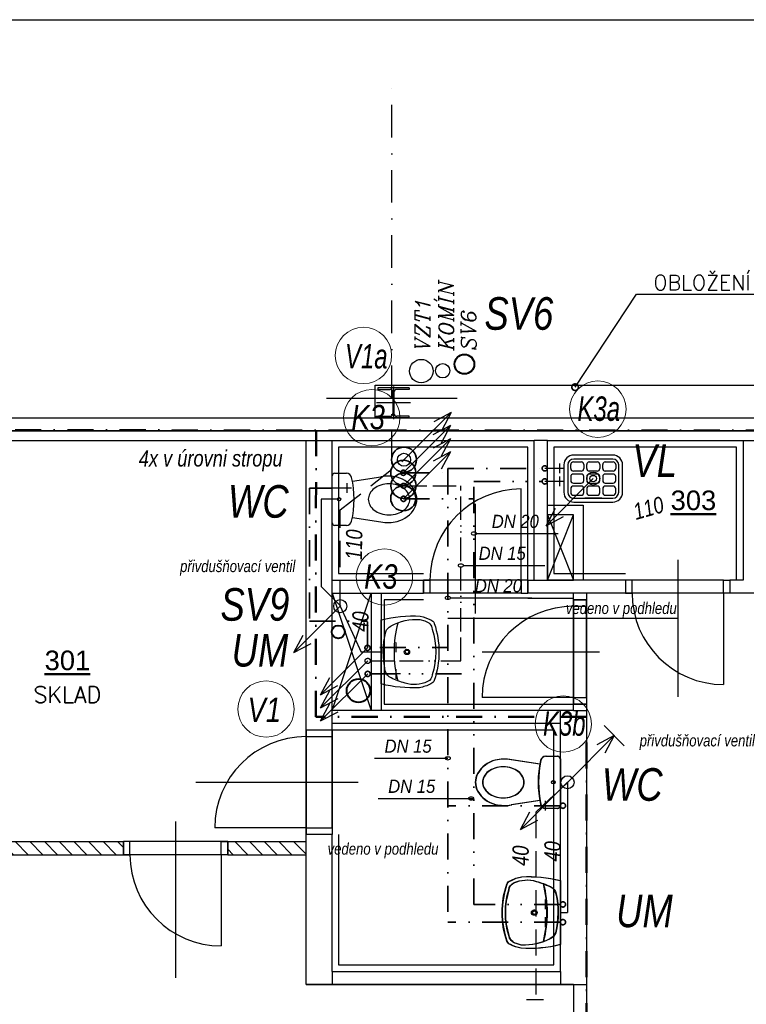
# Model space of a CAD drawing. Header units: millimetres. Extents: x 6435372 to 7248404, y 1559872 to 1886246.
# Tile 125 of 208: x 6897164 to 6902734, y 1669769 to 1677320. Entities that reach past the tile are written whole.
import ezdxf
from ezdxf.enums import TextEntityAlignment as Align

# ---------------------------------------------------------------- set-up
doc = ezdxf.new("R2010")
doc.units = ezdxf.units.MM
for name, pattern in [('ACAD_ISO13W100', [36, 12, -3, 12, -3, 0, -3, 0, -3]), ('CONTINOUS', [0]), ('DASHDOT', [1, 0.5, -0.25, 0, -0.25]), ('DASHED', [0.75, 0.5, -0.25]), ('DĚLICÍ', [1.25, 0.5, -0.25, 0, -0.25, 0, -0.25]), ('ČERCHOVANÁ', [1, 0.5, -0.25, 0, -0.25])]:
    doc.linetypes.add(name, pattern=pattern)
for name, color, linetype, lineweight in [('CKPOPISM', 8, 'Continuous', 50), ('CKPOPISM_POPIS', 8, 'Continuous', 25), ('IN_BLOKY_ZT', 30, 'Continuous', 30), ('požární prostup', 240, 'Continuous', 35), ('požární úseky', 21, 'ČERCHOVANÁ', 50), ('UT_potrubí', 10, 'Continuous', 30), ('VZT', 130, 'Continuous', 40), ('ZTI-cirkulace', 220, 'ACAD_ISO13W100', 30), ('ZTI-DEŠŤOVÁ-KANALIZACE', 210, 'KANALIZACE', 40), ('ZTI-SPLAŠKOVÁ KANALIZACE', 80, 'Continuous', 30), ('ZTI-VODA STUDENÁ', 170, 'ČERCHOVANÁ', 35), ('ZTI-VODA TEPLÁ', 10, 'DĚLICÍ', 35), ('ZTI-Zařizovací předměty-popis', 32, 'ČERCHOVANÁ', 30)]:
    doc.layers.add(name, color=color, linetype=linetype, lineweight=lineweight)
for name, color, linetype in [('matrice DPS', 122, 'Continuous'), ('ZTI_KAN-POPIS', 7, 'Continuous'), ('ZTI_POPIS', 7, 'Continuous')]:
    doc.layers.add(name, color=color, linetype=linetype)
doc.styles.add('ARIAL', font='arial.ttf')
doc.styles.add('INDRA', font='ariali.ttf')
doc.styles.add('KURZIVA', font='italic__.ttf')
doc.styles.get("Standard").update_dxf_attribs({"font": 'romans.shx'})
doc.linetypes.add('KANALIZACE', pattern='A,30,-3.5,["C",Standard,S=2.54,R=0,X=-3.81,Y=-1.27],-0.001', length=33.501)
doc.dimstyles.new('CADKON$7', dxfattribs={"dimscale": 100, "dimtxt": 2.5, "dimasz": 2.5, "dimexe": 1.8, "dimexo": 5, "dimgap": 0.6, "dimtad": 1, "dimrnd": 1, "dimtxsty": 'Standard', "dimblk1": 'OBLIQUE', "dimblk2": 'OBLIQUE', "dimsah": 1, "dimcen": 2.5, "dimadec": 1, "dimazin": 2, "dimtfac": 1, "dimtdec": 4, "dimtix": 1, "dimtmove": 0, "dimatfit": 3, "dimldrblk": 'DOTSMALL', "dimfxl": 5, "dimfxlon": 1, "dimtfill": 1, "dimtolj": 1, "dimarcsym": 0})

# ---------------------------------------------------------------- blocks, each defined once
blk = doc.blocks.new('_Oblique')
at = {"color": 0, "lineweight": -2}
blk.add_line((-0.5, -0.5), (0.5, 0.5), dxfattribs=at)
blk = doc.blocks.new('CK_S_EXT_HEAHEA240')
for p, q in [((-120, 115), (120, 115)), ((-120, 115), (-120, 103)), ((-120, 103), (-24.75, 103)), ((-3.75, -82), (-3.75, 82)), ((3.75, -82), (3.75, 82)), ((120, 103), (24.75, 103)), ((120, 115), (120, 103)), ((-120, -115), (-120, -103)), ((-120, -103), (-24.75, -103)), ((-120, -115), (120, -115)), ((120, -103), (24.75, -103)), ((120, -115), (120, -103))]:
    blk.add_line(p, q)
for centre, start, end in [((-24.75, 82), 0, 90), ((24.75, 82), 90, 180), ((-24.75, -82), 270, 0), ((24.75, -82), 180, 270)]:
    blk.add_arc(centre, 21, start, end)
blk = doc.blocks.new('CKBL2112015103609', base_point=(89030, -30414))
blk = doc.blocks.new('CKBL2010716102531', base_point=(93744, -27868))
blk = doc.blocks.new('výtokový ventil')
at = {"layer": 'ZTI_POPIS', "ltscale": 400}
for p, q in [((6908957.4, 1624603), (6909105.5, 1624603)), ((6908989.3, 1624640.3), (6908989.3, 1624565.7))]:
    blk.add_line(p, q, dxfattribs=at)
blk = doc.blocks.new('_DotSmall')
at = {"color": 0, "linetype": 'ByBlock', "const_width": 0.5}
blk.add_lwpolyline([(-0.0625, 0, 1), (0.0625, 0, 1)], format="xyb", close=True, dxfattribs=at)

msp = doc.modelspace()

# ---------------------------------------------------------------- hatches: boundary and pattern name
at = {"layer": 'matrice DPS', "ltscale": 500}
h = msp.add_hatch(dxfattribs=at)
h.set_pattern_fill('ANSI31', color=256, scale=25, angle=90, style=0)
h.set_pattern_definition([(135, (6808584.44, 1702199.846), (-56.1266, -56.1266), [])])
h.paths.add_polyline_path([(6897958.8, 1670916.9), (6897958.8, 1671016.9), (6895638.8, 1671016.9), (6895638.8, 1670916.9)])
h.paths.add_polyline_path([(6898758.8, 1670916.9), (6898758.8, 1671016.9), (6899358.8, 1671016.9), (6899358.8, 1670916.9)])

# ---------------------------------------------------------------- linework, layer by layer
at = {"layer": 'IN_BLOKY_ZT'}
for p, q in [((6901710.5, 1673980.9), (6901410.5, 1673980.9)), ((6901335.5, 1673905.9), (6901335.5, 1673695.9)), ((6901365.5, 1673905.9), (6901365.5, 1673695.9)), ((6901388, 1673878.4), (6901388, 1673908.4)), ((6901408, 1673928.4), (6901468, 1673928.4)), ((6901710.5, 1673950.9), (6901410.5, 1673950.9)), ((6901488, 1673908.4), (6901488, 1673878.4)), ((6901510.5, 1673878.4), (6901510.5, 1673908.4)), ((6901530.5, 1673928.4), (6901590.5, 1673928.4)), ((6901610.5, 1673908.4), (6901610.5, 1673878.4)), ((6901633, 1673878.4), (6901633, 1673908.4)), ((6901653, 1673928.4), (6901713, 1673928.4)), ((6901733, 1673908.4), (6901733, 1673878.4)), ((6901755.5, 1673695.9), (6901755.5, 1673905.9)), ((6901785.5, 1673695.9), (6901785.5, 1673905.9)), ((6899578.9, 1673841.7), (6899668.9, 1673841.7)), ((6901468, 1673858.4), (6901408, 1673858.4)), ((6901468, 1673835.9), (6901408, 1673835.9)), ((6901590.5, 1673858.4), (6901530.5, 1673858.4)), ((6901590.5, 1673835.9), (6901530.5, 1673835.9)), ((6901713, 1673858.4), (6901653, 1673858.4)), ((6901713, 1673835.9), (6901653, 1673835.9)), ((6899558.8, 1673462.2), (6899558.8, 1673821.6)), ((6899713.9, 1673781.9), (6899932.4, 1673815.3)), ((6901388, 1673815.9), (6901388, 1673785.9)), ((6901408, 1673765.9), (6901468, 1673765.9)), ((6901488, 1673785.9), (6901488, 1673815.9)), ((6901510.5, 1673815.9), (6901510.5, 1673785.9)), ((6901530.5, 1673765.9), (6901590.5, 1673765.9)), ((6901610.5, 1673785.9), (6901610.5, 1673815.9)), ((6901633, 1673815.9), (6901633, 1673785.9)), ((6901653, 1673765.9), (6901713, 1673765.9)), ((6901733, 1673785.9), (6901733, 1673815.9)), ((6901388, 1673723.4), (6901388, 1673693.4)), ((6901468, 1673743.4), (6901408, 1673743.4)), ((6901488, 1673693.4), (6901488, 1673723.4)), ((6901510.5, 1673723.4), (6901510.5, 1673693.4)), ((6901590.5, 1673743.4), (6901530.5, 1673743.4)), ((6901610.5, 1673693.4), (6901610.5, 1673723.4)), ((6901633, 1673723.4), (6901633, 1673693.4)), ((6901713, 1673743.4), (6901653, 1673743.4)), ((6901733, 1673693.4), (6901733, 1673723.4)), ((6901408, 1673673.4), (6901468, 1673673.4)), ((6901410.5, 1673650.9), (6901710.5, 1673650.9)), ((6901410.5, 1673620.9), (6901710.5, 1673620.9)), ((6901495.5, 1673650.9), (6901625.5, 1673650.9)), ((6901625.5, 1673650.9), (6901495.5, 1673650.9)), ((6901530.5, 1673673.4), (6901590.5, 1673673.4)), ((6901653, 1673673.4), (6901713, 1673673.4)), ((6899713.9, 1673501.9), (6899932.4, 1673468.4)), ((6899668.9, 1673442.1), (6899578.9, 1673442.1)), ((6901150.7, 1671611.9), (6900932.2, 1671645.3)), ((6901195.7, 1671671.7), (6901285.7, 1671671.7)), ((6901305.8, 1671651.6), (6901305.8, 1671292.2)), ((6901150.7, 1671331.9), (6900932.2, 1671298.4)), ((6901285.7, 1671272.1), (6901195.7, 1671272.1))]:
    msp.add_line(p, q, dxfattribs=at)
for points in [[(6899933.8, 1672717.3, -0.077931), (6900234.8, 1672745.6, -0.068031), (6900315.1, 1672716.6, -0.244962), (6900341.6, 1672690.8, -0.165243), (6900341.6, 1672252.9, -0.244752), (6900315.1, 1672227.2, -0.072964), (6900228.7, 1672196.9, -0.073303), (6899933.8, 1672226.4)], [(6900010.6, 1672671.6, -0.13917), (6900231.4, 1672720.8), (6900269.8, 1672709.4, -0.309536), (6900326.5, 1672646.4, -0.150009), (6900326.5, 1672296.9, -0.287481), (6900289.8, 1672244.4, -0.190467), (6900117.6, 1672232.2, -0.04778), (6900010.6, 1672272.1, -0.225267), (6899966.6, 1672327, -0.117325), (6899969.8, 1672626.6, -0.189059), (6900008.5, 1672670.4)], [(6901305.8, 1670227.1, -0.077931), (6901004.8, 1670198.7, -0.068031), (6900924.6, 1670227.8, -0.244962), (6900898.1, 1670253.5, -0.165243), (6900898.1, 1670691.4, -0.244752), (6900924.6, 1670717.2, -0.072964), (6901010.9, 1670747.5, -0.073303), (6901305.8, 1670717.9)], [(6901229, 1670272.7, -0.13917), (6901008.3, 1670223.6), (6900969.8, 1670234.9, -0.309536), (6900913.1, 1670297.9, -0.150009), (6900913.1, 1670647.5, -0.287481), (6900949.9, 1670700, -0.190467), (6901122.1, 1670712.2, -0.04778), (6901229, 1670672.2, -0.225267), (6901273, 1670617.4, -0.117325), (6901269.9, 1670317.8, -0.189059), (6901231.2, 1670273.9)]]:
    msp.add_lwpolyline(points, format="xyb", close=True, dxfattribs=at)
for points in [[(6900061.4, 1672692.4, 0.125328), (6900061.4, 1672250.2)], [(6901178.2, 1670252, 0.125328), (6901178.2, 1670694.1)]]:
    msp.add_lwpolyline(points, format="xyb", dxfattribs=at)
for centre, radius in [((6901560.5, 1673800.9), 25), ((6899611.8, 1673641.9), 12.8), ((6900132.7, 1672471.9), 20.4), ((6900132.7, 1672471.9), 13.9), ((6901252.8, 1671471.9), 12.8), ((6901106.9, 1670472.5), 20.4), ((6901106.9, 1670472.5), 13.9)]:
    msp.add_circle(centre, radius, dxfattribs=at)
for centre, radius, start, end in [((6901410.5, 1673905.9), 75, 90, 180), ((6901710.5, 1673905.9), 75, 0, 90), ((6901410.5, 1673905.9), 45, 90, 180), ((6901408, 1673908.4), 20, 90, 180), ((6901468, 1673908.4), 20, 0, 90), ((6901530.5, 1673908.4), 20, 90, 180), ((6901590.5, 1673908.4), 20, 0, 90), ((6901653, 1673908.4), 20, 90, 180), ((6901710.5, 1673905.9), 45, 0, 90), ((6901713, 1673908.4), 20, 0, 90), ((6899578.9, 1673821.6), 20.1, 90, 180), ((6899668.9, 1673801.5), 40.2, 12.60811, 90), ((6901408, 1673878.4), 20, 180, 270), ((6901408, 1673815.9), 20, 90, 180), ((6901468, 1673878.4), 20, 270, 0), ((6901468, 1673815.9), 20, 0, 90), ((6901530.5, 1673878.4), 20, 180, 270), ((6901530.5, 1673815.9), 20, 90, 180), ((6901590.5, 1673878.4), 20, 270, 0), ((6901590.5, 1673815.9), 20, 0, 90), ((6901653, 1673878.4), 20, 180, 270), ((6901653, 1673815.9), 20, 90, 180), ((6901713, 1673878.4), 20, 270, 0), ((6901713, 1673815.9), 20, 0, 90), ((6898955.4, 1673641.9), 771.3, 347.39189, 12.60811), ((6899980.9, 1673595.5), 163.2, 107.68289, 127.58474), ((6899995.2, 1673550.9), 210, 90, 107.68289), ((6899985.1, 1673471.3), 348, 78.11757, 98.69848), ((6899995.2, 1673550.9), 210, 72.31711, 90), ((6900004.5, 1673603.9), 214.4, 29.47633, 75.89811), ((6900009.4, 1673595.5), 163.2, 52.41526, 72.31711), ((6901408, 1673785.9), 20, 180, 270), ((6901468, 1673785.9), 20, 270, 0), ((6901530.5, 1673785.9), 20, 180, 270), ((6901590.5, 1673785.9), 20, 270, 0), ((6901653, 1673785.9), 20, 180, 270), ((6901713, 1673785.9), 20, 270, 0), ((6899925.7, 1673641.9), 89.4, 151.71247, 180), ((6899959.2, 1673623.9), 127.4, 127.58474, 151.71247), ((6900031.2, 1673623.9), 127.4, 28.28753, 52.41526), ((6900064.7, 1673641.9), 89.4, 0, 28.28753), ((6900071.2, 1673641.9), 137.6, 0, 29.40689), ((6901410.5, 1673695.9), 75, 180, 270), ((6901410.5, 1673695.9), 45, 180, 270), ((6901408, 1673723.4), 20, 90, 180), ((6901408, 1673693.4), 20, 180, 270), ((6901468, 1673723.4), 20, 0, 90), ((6901468, 1673693.4), 20, 270, 0), ((6901530.5, 1673723.4), 20, 90, 180), ((6901530.5, 1673693.4), 20, 180, 270), ((6901590.5, 1673723.4), 20, 0, 90), ((6901590.5, 1673693.4), 20, 270, 0), ((6901653, 1673723.4), 20, 90, 180), ((6901653, 1673693.4), 20, 180, 270), ((6901710.5, 1673695.9), 75, 270, 0), ((6901710.5, 1673695.9), 45, 270, 0), ((6901713, 1673723.4), 20, 0, 90), ((6901713, 1673693.4), 20, 270, 0), ((6899925.7, 1673641.9), 89.4, 180, 208.28753), ((6899959.2, 1673659.9), 127.4, 208.28753, 232.41526), ((6900031.2, 1673659.9), 127.4, 307.58474, 331.71247), ((6900064.7, 1673641.9), 89.4, 331.71247, 0), ((6900071.2, 1673641.9), 137.6, 330.59311, 0), ((6899980.9, 1673688.2), 163.2, 232.41526, 252.31711), ((6899995.2, 1673732.8), 210, 252.31711, 270), ((6899995.2, 1673732.8), 210, 270, 287.68289), ((6900004.5, 1673679.8), 214.4, 284.10189, 330.52367), ((6900009.4, 1673688.2), 163.2, 287.68289, 307.58474), ((6899578.9, 1673462.2), 20.1, 180, 270), ((6899668.9, 1673482.3), 40.2, 270, 347.39189), ((6899985.1, 1673812.4), 348, 261.30152, 281.88243), ((6900860.1, 1671433.9), 214.4, 104.10189, 150.52367), ((6900879.6, 1671301.3), 348, 81.30152, 101.88243), ((6901909.2, 1671471.9), 771.3, 167.39189, 192.60811), ((6901195.7, 1671631.5), 40.2, 90, 167.39189), ((6901285.7, 1671651.6), 20.1, 0, 90), ((6900855.2, 1671425.5), 163.2, 107.68289, 127.58474), ((6900869.5, 1671380.9), 210, 90, 107.68289), ((6900869.5, 1671380.9), 210, 72.31711, 90), ((6900883.7, 1671425.5), 163.2, 52.41526, 72.31711), ((6900793.4, 1671471.9), 137.6, 150.59311, 180), ((6900800, 1671471.9), 89.4, 151.71247, 180), ((6900833.4, 1671453.9), 127.4, 127.58474, 151.71247), ((6900905.5, 1671453.9), 127.4, 28.28753, 52.41526), ((6900939, 1671471.9), 89.4, 0, 28.28753), ((6900793.4, 1671471.9), 137.6, 180, 209.40689), ((6900800, 1671471.9), 89.4, 180, 208.28753), ((6900833.4, 1671489.9), 127.4, 208.28753, 232.41526), ((6900905.5, 1671489.9), 127.4, 307.58474, 331.71247), ((6900939, 1671471.9), 89.4, 331.71247, 0), ((6900860.1, 1671509.8), 214.4, 209.47633, 255.89811), ((6900855.2, 1671518.2), 163.2, 232.41526, 252.31711), ((6900869.5, 1671562.8), 210, 252.31711, 270), ((6900869.5, 1671562.8), 210, 270, 287.68289), ((6900883.7, 1671518.2), 163.2, 287.68289, 307.58474), ((6900879.6, 1671642.4), 348, 258.11757, 278.69848), ((6901195.7, 1671312.3), 40.2, 192.60811, 270), ((6901285.7, 1671292.2), 20.1, 270, 0)]:
    msp.add_arc(centre, radius, start, end, dxfattribs=at)
at = {"layer": 'matrice DPS', "linetype": 'DASHDOT', "ltscale": 500}
msp.add_line((6900016.8, 1673916.9), (6900016.8, 1676916.9), dxfattribs=at)
at = {"layer": 'matrice DPS', "ltscale": 500}
for p, q in [((6899888.8, 1674266.9), (6899888.8, 1674516.9)), ((6899888.8, 1674516.9), (6905908.8, 1674516.9)), ((6900028.8, 1674506.9), (6900028.8, 1674256.9)), ((6899516.8, 1674416.9), (6900516.8, 1674416.9)), ((6900158.8, 1674381.9), (6899898.8, 1674381.9)), ((6891602.4, 1674266.9), (6906743.8, 1674266.9)), ((6895308.8, 1674266.9), (6909548.8, 1674266.9)), ((6895308.8, 1674166.9), (6909548.8, 1674166.9)), ((6895638.8, 1674166.9), (6906148.8, 1674166.9)), ((6906148.8, 1674166.9), (6895638.8, 1674166.9)), ((6895638.8, 1674091.9), (6899358.8, 1674091.9)), ((6899358.8, 1674091.9), (6899558.8, 1674091.9)), ((6899358.8, 1671871.9), (6899358.8, 1674091.9)), ((6899558.8, 1674091.9), (6901108.8, 1674091.9)), ((6899558.8, 1673021.9), (6899558.8, 1674091.9)), ((6901208.8, 1674091.9), (6901108.8, 1674091.9)), ((6901108.8, 1673021.9), (6901108.8, 1674091.9)), ((6901208.8, 1674091.9), (6902708.8, 1674091.9)), ((6901208.8, 1673021.9), (6901208.8, 1674091.9)), ((6902708.8, 1674091.9), (6902808.8, 1674091.9)), ((6902708.8, 1674091.9), (6902708.8, 1673021.9)), ((6901058.8, 1674041.9), (6899608.8, 1674041.9)), ((6899608.8, 1674041.9), (6899608.8, 1673071.9)), ((6901058.8, 1673021.9), (6901058.8, 1674041.9)), ((6902658.8, 1674041.9), (6901258.8, 1674041.9)), ((6901258.8, 1674041.9), (6901258.8, 1673071.9)), ((6902658.8, 1673021.9), (6902658.8, 1674041.9)), ((6901008.8, 1673021.9), (6901008.8, 1673721.9)), ((6900658.8, 1672766.9), (6900658.8, 1673607.5)), ((6901208.8, 1673596.9), (6901483.8, 1673596.9)), ((6901483.8, 1673596.9), (6901483.8, 1673021.9)), ((6901208.8, 1673021.9), (6901408.8, 1673521.9)), ((6901208.8, 1673521.9), (6901408.8, 1673021.9)), ((6902208.8, 1673176.9), (6902208.8, 1672126.3)), ((6899608.8, 1673071.9), (6900258.8, 1673071.9)), ((6901258.8, 1673071.9), (6901808.8, 1673071.9)), ((6899558.8, 1673021.9), (6900258.8, 1673021.9)), ((6900258.8, 1673021.9), (6900258.8, 1672921.9)), ((6901058.8, 1673021.9), (6900258.8, 1673021.9)), ((6900258.8, 1673021.9), (6900308.8, 1673021.9)), ((6900258.8, 1672921.9), (6900258.8, 1673021.9)), ((6901008.8, 1673021.9), (6900308.8, 1673021.9)), ((6900308.8, 1673021.9), (6900308.8, 1672921.9)), ((6901058.8, 1673021.9), (6901008.8, 1673021.9)), ((6901008.8, 1673021.9), (6901008.8, 1672921.9)), ((6901058.8, 1673021.9), (6901108.8, 1673021.9)), ((6901058.8, 1673021.9), (6901058.8, 1672921.9)), ((6901058.8, 1672921.9), (6901058.8, 1673021.9)), ((6901808.8, 1673021.9), (6901208.8, 1673021.9)), ((6901808.8, 1673021.9), (6901808.8, 1672921.9)), ((6901808.8, 1673021.9), (6901808.8, 1672921.9)), ((6901858.8, 1673021.9), (6901808.8, 1673021.9)), ((6901858.8, 1672921.9), (6901858.8, 1673021.9)), ((6902558.8, 1673021.9), (6901858.8, 1673021.9)), ((6902558.8, 1672921.9), (6902558.8, 1673021.9)), ((6902558.8, 1673021.9), (6902608.8, 1673021.9)), ((6902608.8, 1673021.9), (6902608.8, 1672921.9)), ((6902608.8, 1673021.9), (6902608.8, 1672921.9)), ((6902708.8, 1673021.9), (6902608.8, 1673021.9)), ((6899558.8, 1672921.9), (6900258.8, 1672921.9)), ((6899558.8, 1672021.9), (6899558.8, 1672921.9)), ((6899558.8, 1672021.9), (6899858.8, 1672921.9)), ((6899558.8, 1672921.9), (6899858.8, 1672021.9)), ((6899858.8, 1672921.9), (6899858.8, 1672021.9)), ((6899933.8, 1672921.9), (6899933.8, 1672021.9)), ((6900308.8, 1672921.9), (6900258.8, 1672921.9)), ((6901008.8, 1672921.9), (6900308.8, 1672921.9)), ((6901008.8, 1672921.9), (6901058.8, 1672921.9)), ((6901408.8, 1672921.9), (6901058.8, 1672921.9)), ((6901508.8, 1672921.9), (6901408.8, 1672921.9)), ((6901408.8, 1672871.9), (6901408.8, 1672921.9)), ((6901808.8, 1672921.9), (6901508.8, 1672921.9)), ((6901508.8, 1672921.9), (6901508.8, 1672871.9)), ((6902608.8, 1672921.9), (6901808.8, 1672921.9)), ((6901808.8, 1672921.9), (6901858.8, 1672921.9)), ((6902558.8, 1672921.9), (6901858.8, 1672921.9)), ((6902608.8, 1672921.9), (6902558.8, 1672921.9)), ((6902558.8, 1672921.9), (6902558.8, 1672221.9)), ((6902708.8, 1672921.9), (6902608.8, 1672921.9)), ((6902808.8, 1672921.9), (6902708.8, 1672921.9)), ((6902708.8, 1672921.9), (6902708.8, 1672921.9)), ((6900258.8, 1672871.9), (6899958.8, 1672871.9)), ((6899958.8, 1672871.9), (6899958.8, 1672071.9)), ((6901408.8, 1672881.9), (6901058.8, 1672881.9)), ((6901408.8, 1672871.9), (6901408.8, 1672071.9)), ((6901408.8, 1672871.9), (6901508.8, 1672871.9)), ((6901408.8, 1672871.9), (6901408.8, 1672071.9)), ((6901408.8, 1672071.9), (6901408.8, 1672871.9)), ((6901408.8, 1672871.9), (6901408.8, 1672821.9)), ((6901508.8, 1672871.9), (6901408.8, 1672871.9)), ((6901508.8, 1672871.9), (6901508.8, 1672071.9)), ((6901508.8, 1672821.9), (6901508.8, 1672871.9)), ((6901408.8, 1672121.9), (6901408.8, 1672821.9)), ((6901408.8, 1672821.9), (6901508.8, 1672821.9)), ((6901508.8, 1672121.9), (6901508.8, 1672821.9)), ((6900708.8, 1672471.9), (6901608.8, 1672471.9)), ((6901408.8, 1672121.9), (6900708.8, 1672121.9)), ((6901408.8, 1672071.9), (6901408.8, 1672121.9)), ((6901408.8, 1672121.9), (6901508.8, 1672121.9)), ((6901508.8, 1672121.9), (6901508.8, 1672071.9)), ((6901408.8, 1672021.9), (6899558.8, 1672021.9)), ((6899558.8, 1671921.9), (6899558.8, 1672021.9)), ((6899958.8, 1672071.9), (6901408.8, 1672071.9)), ((6901308.8, 1671921.9), (6901308.8, 1672021.9)), ((6901408.8, 1672071.9), (6901508.8, 1672071.9)), ((6901408.8, 1672021.9), (6901408.8, 1672071.9)), ((6901508.8, 1672071.9), (6901408.8, 1672071.9)), ((6901408.8, 1672021.9), (6901508.8, 1672021.9)), ((6901508.8, 1672071.9), (6901508.8, 1669921.9)), ((6899358.8, 1671871.9), (6899358.8, 1671071.9)), ((6899558.8, 1671871.9), (6899358.8, 1671871.9)), ((6899358.8, 1671071.9), (6899358.8, 1671871.9)), ((6899358.8, 1671871.9), (6899358.8, 1671821.9)), ((6899558.8, 1671871.9), (6899358.8, 1671871.9)), ((6901308.8, 1671921.9), (6899558.8, 1671921.9)), ((6899558.8, 1671871.9), (6899558.8, 1671921.9)), ((6899558.8, 1671871.9), (6899558.8, 1671071.9)), ((6899558.8, 1671821.9), (6899558.8, 1671871.9)), ((6901258.8, 1671871.9), (6899558.8, 1671871.9)), ((6901258.8, 1670071.9), (6901258.8, 1671871.9)), ((6901308.8, 1670021.9), (6901308.8, 1671921.9)), ((6899358.8, 1671121.9), (6899358.8, 1671821.9)), ((6899358.8, 1671821.9), (6899558.8, 1671821.9)), ((6899558.8, 1671121.9), (6899558.8, 1671821.9)), ((6898513.8, 1671471.9), (6899758.8, 1671471.9)), ((6898358.8, 1671171.9), (6898358.8, 1669971.9)), ((6899358.8, 1671121.9), (6898658.8, 1671121.9)), ((6899358.8, 1671071.9), (6899358.8, 1671121.9)), ((6899358.8, 1671121.9), (6899558.8, 1671121.9)), ((6899558.8, 1671121.9), (6899558.8, 1671071.9)), ((6899558.8, 1671071.9), (6899358.8, 1671071.9)), ((6899558.8, 1671071.9), (6899358.8, 1671071.9)), ((6899358.8, 1671016.9), (6899358.8, 1671071.9)), ((6899558.8, 1670021.9), (6899558.8, 1671071.9)), ((6899608.8, 1671071.9), (6899608.8, 1670071.9)), ((6895638.8, 1671016.9), (6897958.8, 1671016.9)), ((6898758.8, 1671016.9), (6897958.8, 1671016.9)), ((6897958.8, 1670916.9), (6897958.8, 1671016.9)), ((6898008.8, 1671016.9), (6897958.8, 1671016.9)), ((6897958.8, 1671016.9), (6897958.8, 1670916.9)), ((6898708.8, 1671016.9), (6898008.8, 1671016.9)), ((6898008.8, 1670916.9), (6898008.8, 1671016.9)), ((6898708.8, 1670916.9), (6898708.8, 1671016.9)), ((6898708.8, 1671016.9), (6898758.8, 1671016.9)), ((6898758.8, 1670916.9), (6898758.8, 1671016.9)), ((6898758.8, 1671016.9), (6898758.8, 1670916.9)), ((6898758.8, 1671016.9), (6899358.8, 1671016.9)), ((6899358.8, 1670916.9), (6899358.8, 1671016.9)), ((6895638.8, 1670916.9), (6897958.8, 1670916.9)), ((6898758.8, 1670916.9), (6897958.8, 1670916.9)), ((6898758.8, 1670916.9), (6897958.8, 1670916.9)), ((6897958.8, 1670916.9), (6898008.8, 1670916.9)), ((6898708.8, 1670916.9), (6898008.8, 1670916.9)), ((6898758.8, 1670916.9), (6898708.8, 1670916.9)), ((6898708.8, 1670916.9), (6898708.8, 1670216.9)), ((6898758.8, 1670916.9), (6899358.8, 1670916.9)), ((6899358.8, 1669921.9), (6899358.8, 1670916.9)), ((6899608.8, 1670071.9), (6901258.8, 1670071.9)), ((6899558.8, 1670021.9), (6901308.8, 1670021.9)), ((6901308.8, 1670021.9), (6901308.8, 1669921.9)), ((6899358.8, 1669921.9), (6901408.8, 1669921.9)), ((6901408.8, 1669921.9), (6899358.8, 1669921.9)), ((6901408.8, 1669921.9), (6901408.8, 1669621.9)), ((6901408.8, 1669921.9), (6901408.8, 1669921.9)), ((6901408.8, 1669921.9), (6901508.8, 1669921.9)), ((6901508.8, 1669921.9), (6901508.8, 1669621.9))]:
    msp.add_line(p, q, dxfattribs=at)
at = {"layer": 'matrice DPS', "linetype": 'ByBlock', "ltscale": 500}
for p, q in [((6901710.5, 1673980.9), (6901410.5, 1673980.9)), ((6901335.5, 1673905.9), (6901335.5, 1673695.9)), ((6901365.5, 1673905.9), (6901365.5, 1673695.9)), ((6901388, 1673878.4), (6901388, 1673908.4)), ((6901408, 1673928.4), (6901468, 1673928.4)), ((6901710.5, 1673950.9), (6901410.5, 1673950.9)), ((6901488, 1673908.4), (6901488, 1673878.4)), ((6901510.5, 1673878.4), (6901510.5, 1673908.4)), ((6901530.5, 1673928.4), (6901590.5, 1673928.4)), ((6901610.5, 1673908.4), (6901610.5, 1673878.4)), ((6901633, 1673878.4), (6901633, 1673908.4)), ((6901653, 1673928.4), (6901713, 1673928.4)), ((6901733, 1673908.4), (6901733, 1673878.4)), ((6901755.5, 1673695.9), (6901755.5, 1673905.9)), ((6901785.5, 1673695.9), (6901785.5, 1673905.9)), ((6899578.9, 1673841.7), (6899668.9, 1673841.7)), ((6901468, 1673858.4), (6901408, 1673858.4)), ((6901468, 1673835.9), (6901408, 1673835.9)), ((6901590.5, 1673858.4), (6901530.5, 1673858.4)), ((6901590.5, 1673835.9), (6901530.5, 1673835.9)), ((6901713, 1673858.4), (6901653, 1673858.4)), ((6901713, 1673835.9), (6901653, 1673835.9)), ((6899558.8, 1673462.2), (6899558.8, 1673821.6)), ((6899713.9, 1673781.9), (6899932.4, 1673815.3)), ((6901388, 1673815.9), (6901388, 1673785.9)), ((6901408, 1673765.9), (6901468, 1673765.9)), ((6901488, 1673785.9), (6901488, 1673815.9)), ((6901510.5, 1673815.9), (6901510.5, 1673785.9)), ((6901530.5, 1673765.9), (6901590.5, 1673765.9)), ((6901610.5, 1673785.9), (6901610.5, 1673815.9)), ((6901633, 1673815.9), (6901633, 1673785.9)), ((6901653, 1673765.9), (6901713, 1673765.9)), ((6901733, 1673785.9), (6901733, 1673815.9)), ((6901388, 1673723.4), (6901388, 1673693.4)), ((6901468, 1673743.4), (6901408, 1673743.4)), ((6901488, 1673693.4), (6901488, 1673723.4)), ((6901510.5, 1673723.4), (6901510.5, 1673693.4)), ((6901590.5, 1673743.4), (6901530.5, 1673743.4)), ((6901610.5, 1673693.4), (6901610.5, 1673723.4)), ((6901633, 1673723.4), (6901633, 1673693.4)), ((6901713, 1673743.4), (6901653, 1673743.4)), ((6901733, 1673693.4), (6901733, 1673723.4)), ((6901408, 1673673.4), (6901468, 1673673.4)), ((6901410.5, 1673650.9), (6901710.5, 1673650.9)), ((6901410.5, 1673620.9), (6901710.5, 1673620.9)), ((6901495.5, 1673650.9), (6901625.5, 1673650.9)), ((6901495.5, 1673650.9), (6901495.5, 1673650.9)), ((6901625.5, 1673650.9), (6901495.5, 1673650.9)), ((6901530.5, 1673673.4), (6901590.5, 1673673.4)), ((6901625.5, 1673650.9), (6901625.5, 1673650.9)), ((6901653, 1673673.4), (6901713, 1673673.4)), ((6899713.9, 1673501.9), (6899932.4, 1673468.4)), ((6899668.9, 1673442.1), (6899578.9, 1673442.1)), ((6901153.8, 1671611.9), (6900935.3, 1671645.4)), ((6901198.9, 1671671.7), (6901288.8, 1671671.7)), ((6901308.9, 1671651.6), (6901308.9, 1671292.2)), ((6901153.8, 1671331.9), (6900935.3, 1671298.5)), ((6901288.8, 1671272.1), (6901198.9, 1671272.1))]:
    msp.add_line(p, q, dxfattribs=at)
at = {"layer": 'matrice DPS', "color": 0, "linetype": 'Continuous', "ltscale": 500}
for p, q in [((6899558.8, 1672921.9), (6899558.8, 1673021.9)), ((6901108.8, 1673021.9), (6901208.8, 1673021.9)), ((6899558.8, 1670021.9), (6899558.8, 1669921.9))]:
    msp.add_line(p, q, dxfattribs=at)
at = {"layer": 'matrice DPS', "ltscale": 500}
msp.add_lwpolyline([(6901208.8, 1673021.9), (6901408.8, 1673021.9), (6901408.8, 1673521.9), (6901208.8, 1673521.9)], close=True, dxfattribs=at)
at = {"layer": 'matrice DPS', "linetype": 'ByBlock', "ltscale": 500}
for points in [[(6899933.8, 1672717.3, -0.077931), (6900234.8, 1672745.6, -0.068031), (6900315.1, 1672716.6, -0.244962), (6900341.6, 1672690.8, -0.165243), (6900341.6, 1672252.9, -0.244752), (6900315.1, 1672227.2, -0.072964), (6900228.7, 1672196.9, -0.073303), (6899933.8, 1672226.4)], [(6900010.6, 1672671.6, -0.13917), (6900231.4, 1672720.8), (6900269.8, 1672709.4, -0.309536), (6900326.5, 1672646.4, -0.150009), (6900326.5, 1672296.9, -0.287481), (6900289.8, 1672244.4, -0.190467), (6900117.6, 1672232.2, -0.04778), (6900010.6, 1672272.1, -0.225267), (6899966.6, 1672327, -0.117325), (6899969.8, 1672626.6, -0.189059), (6900008.5, 1672670.4)], [(6901308.9, 1670227.1, -0.077931), (6901008, 1670198.8, -0.068031), (6900927.7, 1670227.8, -0.244962), (6900901.2, 1670253.6, -0.165243), (6900901.2, 1670691.5, -0.244752), (6900927.7, 1670717.2, -0.072964), (6901014, 1670747.5, -0.073303), (6901308.9, 1670718)], [(6901232.1, 1670272.8, -0.13917), (6901011.4, 1670223.6), (6900972.9, 1670235, -0.309536), (6900916.2, 1670298, -0.150009), (6900916.2, 1670647.5, -0.287481), (6900953, 1670700, -0.190467), (6901125.2, 1670712.2, -0.04778), (6901232.1, 1670672.3, -0.225267), (6901276.1, 1670617.4, -0.117325), (6901273, 1670317.9, -0.189059), (6901234.3, 1670274)]]:
    msp.add_lwpolyline(points, format="xyb", close=True, dxfattribs=at)
for points in [[(6900061.4, 1672692.4, 0.125328), (6900061.4, 1672250.2)], [(6901181.3, 1670252, 0.125328), (6901181.3, 1670694.2)]]:
    msp.add_lwpolyline(points, format="xyb", dxfattribs=at)
at = {"layer": 'matrice DPS', "ltscale": 500}
for centre, radius in [((6900573.1, 1674678.1), 75), ((6900242.3, 1674625.3), 90), ((6900406.4, 1674627.7), 55)]:
    msp.add_circle(centre, radius, dxfattribs=at)
at = {"layer": 'matrice DPS', "linetype": 'ByBlock', "ltscale": 500}
for centre, radius in [((6901560.5, 1673800.9), 25), ((6899611.8, 1673641.9), 12.8), ((6900132.7, 1672471.9), 20.4), ((6900132.7, 1672471.9), 13.9), ((6901255.9, 1671471.9), 12.8), ((6901110, 1670472.5), 20.4), ((6901110, 1670472.5), 13.9)]:
    msp.add_circle(centre, radius, dxfattribs=at)
for centre, radius, start, end in [((6901410.5, 1673905.9), 75, 90, 180), ((6901710.5, 1673905.9), 75, 0, 90), ((6901410.5, 1673905.9), 45, 90, 180), ((6901408, 1673908.4), 20, 90, 180), ((6901468, 1673908.4), 20, 0, 90), ((6901530.5, 1673908.4), 20, 90, 180), ((6901590.5, 1673908.4), 20, 0, 90), ((6901653, 1673908.4), 20, 90, 180), ((6901710.5, 1673905.9), 45, 0, 90), ((6901713, 1673908.4), 20, 0, 90), ((6899578.9, 1673821.6), 20.1, 90, 180), ((6899668.9, 1673801.5), 40.2, 12.60811, 90), ((6901408, 1673878.4), 20, 180, 270), ((6901408, 1673815.9), 20, 90, 180), ((6901468, 1673878.4), 20, 270, 0), ((6901468, 1673815.9), 20, 0, 90), ((6901530.5, 1673878.4), 20, 180, 270), ((6901530.5, 1673815.9), 20, 90, 180), ((6901590.5, 1673878.4), 20, 270, 0), ((6901590.5, 1673815.9), 20, 0, 90), ((6901653, 1673878.4), 20, 180, 270), ((6901653, 1673815.9), 20, 90, 180), ((6901713, 1673878.4), 20, 270, 0), ((6901713, 1673815.9), 20, 0, 90), ((6898955.4, 1673641.9), 771.3, 347.39189, 12.60811), ((6899980.9, 1673595.5), 163.2, 107.68289, 127.58474), ((6899995.2, 1673550.9), 210, 90, 107.68289), ((6899985.1, 1673471.3), 348, 78.11757, 98.69848), ((6899995.2, 1673550.9), 210, 72.31711, 90), ((6900004.5, 1673603.9), 214.4, 29.47633, 75.89811), ((6900009.4, 1673595.5), 163.2, 52.41526, 72.31711), ((6901408, 1673785.9), 20, 180, 270), ((6901468, 1673785.9), 20, 270, 0), ((6901530.5, 1673785.9), 20, 180, 270), ((6901590.5, 1673785.9), 20, 270, 0), ((6901653, 1673785.9), 20, 180, 270), ((6901713, 1673785.9), 20, 270, 0), ((6899925.7, 1673641.9), 89.4, 151.71247, 180), ((6899959.2, 1673623.9), 127.4, 127.58474, 151.71247), ((6900031.2, 1673623.9), 127.4, 28.28753, 52.41526), ((6900064.7, 1673641.9), 89.4, 0, 28.28753), ((6900071.2, 1673641.9), 137.6, 0, 29.40689), ((6901410.5, 1673695.9), 75, 180, 270), ((6901410.5, 1673695.9), 45, 180, 270), ((6901408, 1673723.4), 20, 90, 180), ((6901408, 1673693.4), 20, 180, 270), ((6901468, 1673723.4), 20, 0, 90), ((6901468, 1673693.4), 20, 270, 0), ((6901530.5, 1673723.4), 20, 90, 180), ((6901530.5, 1673693.4), 20, 180, 270), ((6901590.5, 1673723.4), 20, 0, 90), ((6901590.5, 1673693.4), 20, 270, 0), ((6901653, 1673723.4), 20, 90, 180), ((6901653, 1673693.4), 20, 180, 270), ((6901710.5, 1673695.9), 75, 270, 0), ((6901710.5, 1673695.9), 45, 270, 0), ((6901713, 1673723.4), 20, 0, 90), ((6901713, 1673693.4), 20, 270, 0), ((6899925.7, 1673641.9), 89.4, 180, 208.28753), ((6899959.2, 1673659.9), 127.4, 208.28753, 232.41526), ((6900031.2, 1673659.9), 127.4, 307.58474, 331.71247), ((6900064.7, 1673641.9), 89.4, 331.71247, 0), ((6900071.2, 1673641.9), 137.6, 330.59311, 0), ((6899980.9, 1673688.2), 163.2, 232.41526, 252.31711), ((6899995.2, 1673732.8), 210, 252.31711, 270), ((6899995.2, 1673732.8), 210, 270, 287.68289), ((6900004.5, 1673679.8), 214.4, 284.10189, 330.52367), ((6900009.4, 1673688.2), 163.2, 287.68289, 307.58474), ((6899578.9, 1673462.2), 20.1, 180, 270), ((6899668.9, 1673482.3), 40.2, 270, 347.39189), ((6899985.1, 1673812.4), 348, 261.30152, 281.88243), ((6900863.3, 1671434), 214.4, 104.10189, 150.52367), ((6900882.7, 1671301.4), 348, 81.30152, 101.88243), ((6901912.4, 1671471.9), 771.3, 167.39189, 192.60811), ((6901198.9, 1671631.5), 40.2, 90, 167.39189), ((6901288.8, 1671651.6), 20.1, 0, 90), ((6900858.4, 1671425.6), 163.2, 107.68289, 127.58474), ((6900872.6, 1671381), 210, 90, 107.68289), ((6900872.6, 1671381), 210, 72.31711, 90), ((6900886.8, 1671425.6), 163.2, 52.41526, 72.31711), ((6900796.5, 1671471.9), 137.6, 150.59311, 180), ((6900803.1, 1671471.9), 89.4, 151.71247, 180), ((6900836.6, 1671453.9), 127.4, 127.58474, 151.71247), ((6900908.6, 1671453.9), 127.4, 28.28753, 52.41526), ((6900942.1, 1671471.9), 89.4, 0, 28.28753), ((6900796.5, 1671471.9), 137.6, 180, 209.40689), ((6900803.1, 1671471.9), 89.4, 180, 208.28753), ((6900836.6, 1671489.9), 127.4, 208.28753, 232.41526), ((6900908.6, 1671489.9), 127.4, 307.58474, 331.71247), ((6900942.1, 1671471.9), 89.4, 331.71247, 0), ((6900863.3, 1671509.8), 214.4, 209.47633, 255.89811), ((6900858.4, 1671518.3), 163.2, 232.41526, 252.31711), ((6900872.6, 1671562.9), 210, 252.31711, 270), ((6900872.6, 1671562.9), 210, 270, 287.68289), ((6900886.8, 1671518.3), 163.2, 287.68289, 307.58474), ((6900882.7, 1671642.5), 348, 258.11757, 278.69848), ((6901198.9, 1671312.3), 40.2, 192.60811, 270), ((6901288.8, 1671292.2), 20.1, 270, 0)]:
    msp.add_arc(centre, radius, start, end, dxfattribs=at)
at = {"layer": 'matrice DPS', "ltscale": 500}
for centre, start, end in [((6901008.8, 1673021.9), 90, 180), ((6902558.8, 1672921.9), 180, 270), ((6901408.8, 1672121.9), 90, 180), ((6899358.8, 1671121.9), 90, 180), ((6898708.8, 1670916.9), 180, 270)]:
    msp.add_arc(centre, 700, start, end, dxfattribs=at)
at = {"layer": 'požární prostup', "ltscale": 400}
for centre in [(6900109.7, 1673945.6), (6900104.3, 1673845.7), (6900105.9, 1673745.7), (6900104.1, 1673649.4)]:
    msp.add_circle(centre, 96.3, dxfattribs=at)
at = {"layer": 'požární úseky', "ltscale": 400}
for p, q in [((6895528.8, 1674171.9), (6912028.8, 1674166.9)), ((6899434.6, 1671972.7), (6899435.3, 1674170.7)), ((6901508.8, 1671972.7), (6899434.6, 1671972.7)), ((6901507.7, 1668377.5), (6901508.8, 1671972.7))]:
    msp.add_line(p, q, dxfattribs=at)
at = {"layer": 'UT_potrubí', "ltscale": 400}
msp.add_lwpolyline([(6893377.3, 1677320.1), (6923077.3, 1677320.1), (6923077.3, 1656320.1), (6893377.3, 1656320.1)], close=True, dxfattribs=at)
at = {"layer": 'VZT', "ltscale": 400}
msp.add_circle((6899760.9, 1672174.5), 90, dxfattribs=at)
at = {"layer": 'ZTI-cirkulace', "ltscale": 15}
for p, q in [((6900105.9, 1673745.7), (6900545.7, 1673745.7)), ((6900545.7, 1672403), (6900545.7, 1673745.7)), ((6899851.5, 1672403), (6900545.7, 1672403))]:
    msp.add_line(p, q, dxfattribs=at)
for centre in [(6900105.9, 1673745.7), (6899831.5, 1672403)]:
    msp.add_circle(centre, 20, dxfattribs=at)
at = {"layer": 'ZTI-DEŠŤOVÁ-KANALIZACE', "ltscale": 400}
for centre, radius in [((6900573.1, 1674678.1), 75), ((6899606.1, 1672625.3), 50)]:
    msp.add_circle(centre, radius, dxfattribs=at)
at = {"layer": 'ZTI-SPLAŠKOVÁ KANALIZACE', "linetype": 'DASHED', "ltscale": 400}
for p, q in [((6899621.1, 1673560.2), (6900109.7, 1673945.6)), ((6899621.1, 1672822.6), (6899621.1, 1673560.2)), ((6901120.2, 1671244), (6901360, 1671468.8)), ((6901120.2, 1671244), (6901120.2, 1669804.7))]:
    msp.add_line(p, q, dxfattribs=at)
at = {"layer": 'ZTI-SPLAŠKOVÁ KANALIZACE', "ltscale": 400}
for p, q in [((6899611.8, 1673641.9), (6899473.8, 1673641.9)), ((6899473.8, 1673641.9), (6899473.8, 1672974.4)), ((6899473.8, 1672974.4), (6899623.3, 1672824.9)), ((6899621.1, 1672822.6), (6899781.5, 1672470.8)), ((6899933.8, 1672470.8), (6899781.5, 1672470.8)), ((6901363.1, 1671471.9), (6901363.1, 1670472.5)), ((6901308.9, 1670472.5), (6901363.1, 1670472.5)), ((6901179.3, 1669804.7), (6901049.1, 1669804.7))]:
    msp.add_line(p, q, dxfattribs=at)
at = {"layer": 'ZTI-SPLAŠKOVÁ KANALIZACE', "lineweight": 18, "ltscale": 400}
for centre in [(6901595.5, 1674333.3), (6899862.5, 1674268.3), (6899959.6, 1673046.3), (6901331, 1671918.9)]:
    msp.add_circle(centre, 216.2, dxfattribs=at)
at = {"layer": 'ZTI-SPLAŠKOVÁ KANALIZACE', "ltscale": 400}
for centre in [(6900109.7, 1673945.6), (6901560.5, 1673800.9), (6899621.1, 1672822.6), (6901363.1, 1671471.9)]:
    msp.add_circle(centre, 50, dxfattribs=at)
at = {"layer": 'ZTI-VODA STUDENÁ', "ltscale": 400}
for p, q in [((6900104.3, 1673845.7), (6900445.7, 1673845.7)), ((6900445.7, 1673879.4), (6900445.7, 1670399.3)), ((6900445.7, 1673879.4), (6901168.8, 1673879.4)), ((6899558.8, 1673728.1), (6899384.2, 1673728.1)), ((6899384.2, 1673728.1), (6899384.2, 1672706.5)), ((6899384.2, 1672706.5), (6899829.9, 1672706.5)), ((6899829.9, 1672503), (6899829.9, 1672706.5)), ((6899924.5, 1672506.9), (6900445.7, 1672506.9)), ((6901308.4, 1671292.2), (6900445.7, 1671292.2)), ((6901308.4, 1670399.3), (6900445.7, 1670399.3))]:
    msp.add_line(p, q, dxfattribs=at)
at = {"layer": 'ZTI-VODA STUDENÁ', "linetype": 'CONTINOUS', "lineweight": 18, "ltscale": 400}
for centre in [(6899798.8, 1674745.2), (6899052.1, 1672033.7)]:
    msp.add_circle(centre, 216.2, dxfattribs=at)
at = {"layer": 'ZTI-VODA STUDENÁ', "ltscale": 400}
for centre in [(6900104.3, 1673845.7), (6901188.8, 1673879.4), (6899829.9, 1672503), (6901328.4, 1671292.2), (6901328.4, 1670399.3)]:
    msp.add_circle(centre, 20, dxfattribs=at)
at = {"layer": 'ZTI-VODA TEPLÁ', "ltscale": 400}
for p, q in [((6900645.7, 1670535.3), (6900645.7, 1673779.4)), ((6900645.7, 1673779.4), (6901168.8, 1673779.4)), ((6900105.9, 1673645.7), (6900645.7, 1673645.7)), ((6899851.5, 1672303), (6900645.7, 1672303)), ((6901308.4, 1670535.3), (6900645.7, 1670535.3))]:
    msp.add_line(p, q, dxfattribs=at)
for centre in [(6901188.8, 1673779.4), (6900105.9, 1673645.7), (6899831.5, 1672303), (6901328.4, 1670535.3)]:
    msp.add_circle(centre, 20, dxfattribs=at)
at = {"layer": 'ZTI_KAN-POPIS', "ltscale": 400}
for p, q in [((6900109.7, 1673945.6), (6900470.8, 1674306.6)), ((6900470.8, 1674306.6), (6900337.3, 1674235.2)), ((6900470.8, 1674306.6), (6900399.4, 1674173.1)), ((6900104.3, 1673845.7), (6900465.4, 1674206.8)), ((6900465.4, 1674206.8), (6900331.9, 1674135.4)), ((6900465.4, 1674206.8), (6900394, 1674073.3)), ((6900105.9, 1673745.7), (6900467, 1674106.8)), ((6900467, 1674106.8), (6900333.5, 1674035.4)), ((6900467, 1674106.8), (6900395.6, 1673973.3)), ((6900105.9, 1673645.7), (6900467, 1674006.8)), ((6900467, 1674006.8), (6900333.5, 1673935.4)), ((6900467, 1674006.8), (6900395.6, 1673873.3)), ((6901560.5, 1673800.9), (6901199.4, 1673439.9)), ((6901199.4, 1673439.9), (6901270.8, 1673573.4)), ((6901199.4, 1673439.9), (6901332.9, 1673511.3)), ((6899625.6, 1672827.2), (6899264.5, 1672466.1)), ((6899264.5, 1672466.1), (6899336, 1672599.6)), ((6899264.5, 1672466.1), (6899398, 1672537.5)), ((6901643.6, 1671907.3), (6901798.5, 1671752.4)), ((6901360, 1671468.8), (6901721.1, 1671829.8)), ((6901721.1, 1671829.8), (6901587.6, 1671758.4)), ((6901721.1, 1671829.8), (6901649.6, 1671696.3)), ((6901363.1, 1671471.9), (6901002, 1671110.8)), ((6901002, 1671110.8), (6901073.5, 1671244.3)), ((6901002, 1671110.8), (6901135.5, 1671182.2))]:
    msp.add_line(p, q, dxfattribs=at)
at = {"layer": 'ZTI_POPIS', "ltscale": 200}
for p, q in [((6900660.4, 1673379.4), (6901290.7, 1673379.4)), ((6900560, 1673134.8), (6901190.3, 1673134.8)), ((6900460.4, 1672886.2), (6901090.7, 1672886.2)), ((6899883.3, 1671656), (6900445.7, 1671656)), ((6899911.3, 1671348.2), (6900645.7, 1671348.1))]:
    msp.add_line(p, q, dxfattribs=at)
at = {"layer": 'ZTI_POPIS', "ltscale": 400}
for p, q in [((6902208.8, 1672727.8), (6900445.7, 1672727.8)), ((6899829.9, 1672503), (6899468.8, 1672142)), ((6899831.5, 1672403), (6899470.4, 1672042)), ((6899468.8, 1672142), (6899540.2, 1672275.4)), ((6899831.5, 1672303), (6899470.4, 1671942)), ((6899468.8, 1672142), (6899602.3, 1672213.4)), ((6899470.4, 1672042), (6899541.9, 1672175.4)), ((6899470.4, 1672042), (6899603.9, 1672113.4)), ((6899470.4, 1671942), (6899541.9, 1672075.4)), ((6899470.4, 1671942), (6899603.9, 1672013.4))]:
    msp.add_line(p, q, dxfattribs=at)

# ---------------------------------------------------------------- block references
at = {"layer": 'matrice DPS', "ltscale": 500, "rotation": 180}
msp.add_blockref('CK_S_EXT_HEAHEA240', (6900028.8, 1674381.9), dxfattribs=at)
at = {"layer": 'matrice DPS', "ltscale": 500}
ref = msp.add_blockref('CKBL2010716102531', (6902328.5, 1673559.3), dxfattribs=dict(at, xscale=0.5, yscale=0.5, zscale=0.5))
ref.add_attrib('CISLO', '%%U303', dxfattribs={"layer": 'CKPOPISM', "height": 150, "style": 'ARIAL'}).set_placement((6902328.5, 1673559.3), align=Align.CENTER)
ref = msp.add_blockref('CKBL2112015103609', (6897529.5, 1672081.8), dxfattribs=dict(at, xscale=0.5, yscale=0.5, zscale=0.5))
ref.add_attrib('JMENO', 'SKLAD', dxfattribs={"layer": 'CKPOPISM_POPIS', "height": 125}).set_placement((6897529.5, 1672081.8), align=Align.CENTER)
ref.add_attrib('CISLO', '%%U301', dxfattribs={"layer": 'CKPOPISM', "height": 150, "style": 'ARIAL'}).set_placement((6897529.5, 1672331.8), align=Align.CENTER)
at = {"layer": 'ZTI_POPIS', "rotation": 180}
for p in [(13810294.3, 3298482.4), (13808664.3, 3298331.1), (13810294.3, 3298382.4), (13809039.3, 3297109.9), (13809039.3, 3296906)]:
    msp.add_blockref('výtokový ventil', p, dxfattribs=at)
at = {"layer": 'ZTI_POPIS', "ltscale": 200, "xscale": 168.75, "yscale": 337.4999999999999, "zscale": 168.75, "rotation": 89.9999999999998}
for p in [(6900645.7, 1673379.5), (6900545.3, 1673134.8), (6900445.7, 1672886.2), (6900445.7, 1671656), (6900624.6, 1671348.2)]:
    msp.add_blockref('_DotSmall', p, dxfattribs=at)
at = {"layer": 'ZTI_POPIS'}
for p in [(-7796.6, 46689.2), (-7796.6, 45932.4), (-7796.6, 45796.3)]:
    msp.add_blockref('výtokový ventil', p, dxfattribs=at)

# ---------------------------------------------------------------- texts
at = {"layer": 'matrice DPS', "ltscale": 500, "style": 'KURZIVA'}
for s, p in [('KOMÍN', (6900491.2, 1674783)), ('VZT1', (6900311.5, 1674783)), ('SV6', (6900661.8, 1674783))]:
    msp.add_text(s, height=115, rotation=90, dxfattribs=at).set_placement(p)
at = {"layer": 'matrice DPS', "ltscale": 500, "insert": (6902021.8, 1675246.4), "char_height": 115, "attachment_point": 7}
msp.add_mtext('OBLOŽENÍ SDK DESKOU', dxfattribs=at)
at = {"layer": 'požární prostup', "ltscale": 400, "style": 'INDRA', "width": 0.8}
msp.add_text('4x v úrovni stropu', height=125, dxfattribs=at).set_placement((6898076.9, 1673893.4))
at = {"layer": 'ZTI-cirkulace', "ltscale": 15, "style": 'INDRA', "width": 0.9}
msp.add_text('DN 15', height=101.25, dxfattribs=at).set_placement((6900682.1, 1673177.5))
at = {"layer": 'ZTI-DEŠŤOVÁ-KANALIZACE', "ltscale": 400, "style": 'INDRA', "width": 0.8}
for s, p in [('SV6', (6900726.3, 1674942.2)), ('SV9', (6898702.8, 1672711))]:
    msp.add_text(s, height=250, dxfattribs=at).set_placement(p)
at = {"layer": 'ZTI-SPLAŠKOVÁ KANALIZACE', "linetype": 'DASHED', "ltscale": 400, "style": 'INDRA'}
for s, width, p in [('K3a', 0.7, (6901439.7, 1674243.3)), ('K3', 0.8, (6899706.7, 1674178.3)), ('K3', 0.8, (6899803.9, 1672956.3)), ('K3b', 0.7, (6901175.3, 1671829))]:
    msp.add_text(s, height=187.5, dxfattribs=dict(at, width=width)).set_placement(p)
at = {"layer": 'ZTI-VODA STUDENÁ', "ltscale": 400, "style": 'INDRA'}
for s, height, width, p in [('V1a', 187.5, 0.7, (6899657.6, 1674645.5)), ('DN 20', 101.25, 0.9, (6900653, 1672928.9)), ('V1', 187.5, 0.8, (6898910.9, 1671934.1)), ('DN 15', 101.25, 0.9, (6899960.6, 1671698.7))]:
    msp.add_text(s, height=height, dxfattribs=dict(at, width=width)).set_placement(p)
at = {"layer": 'ZTI-VODA TEPLÁ', "ltscale": 400, "style": 'INDRA', "width": 0.9}
for s, p in [('DN 20', (6900782.5, 1673422.1)), ('DN 15', (6899988.5, 1671390.8))]:
    msp.add_text(s, height=101.25, dxfattribs=at).set_placement(p)
at = {"layer": 'ZTI-Zařizovací předměty-popis', "linetype": 'ByBlock', "style": 'INDRA', "width": 0.8}
for s, p in [('VL', (6901860.4, 1673812.6)), ('WC', (6898760.4, 1673500.9)), ('UM', (6898788.4, 1672359.5)), ('WC', (6901627.3, 1671330.2)), ('UM', (6901735.7, 1670360.7))]:
    msp.add_text(s, height=250, dxfattribs=at).set_placement(p)
at = {"layer": 'ZTI_KAN-POPIS', "ltscale": 400, "style": 'INDRA', "width": 0.8}
for s, rotation, p in [('110', 15.75752, (6901888.5, 1673483.4)), ('110', 89.15275, (6899787.4, 1673176.9)), ('40', 89.15275, (6899836.9, 1672625.9)), ('40', 89.15275, (6901064.2, 1670830.3)), ('40', 89.15275, (6901308.8, 1670863.7))]:
    msp.add_text(s, height=125, rotation=rotation, dxfattribs=at).set_placement(p)
at = {"layer": 'ZTI_POPIS', "linetype": 'Continuous', "style": 'INDRA', "width": 0.8}
for s, p in [('přivdušňovací ventil', (6898393.4, 1673083.9)), ('vedeno v podhledu', (6901350.7, 1672762.3)), ('přivdušňovací ventil', (6901916.4, 1671747.1)), ('vedeno v podhledu', (6899524, 1670916.9))]:
    msp.add_text(s, height=90, dxfattribs=at).set_placement(p)

# ---------------------------------------------------------------- leaders
at = {"layer": 'matrice DPS', "ltscale": 500, "annotation_type": 0, "has_hookline": 1, "hookline_direction": 0, "text_width": 2042.6}
msp.add_leader([(6901421.5, 1674501.9), (6901891.8, 1675216.4), (6901991.8, 1675216.4)], dimstyle='CADKON$7', override={"dimscale": 50, "dimtxt": 2.3, "dimasz": 2, "dimfxl": 1, "dimfxlon": 0}, dxfattribs=at)

doc.saveas('drawing.dxf')
